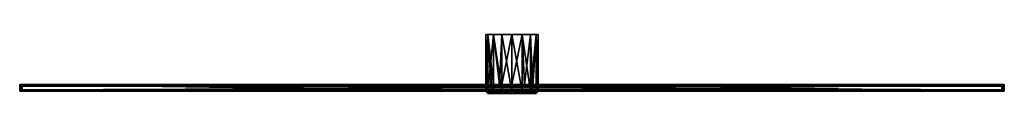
# Model space of a CAD drawing. Header units: millimetres. Extents: x 6 to 1205, y -72 to 0.
import ezdxf

# ---------------------------------------------------------------- set-up
doc = ezdxf.new("R2010")
doc.units = ezdxf.units.MM
doc.header["$LTSCALE"] = 25.4
doc.layers.get('0').update_dxf_attribs({"true_color": 0xff5454})

# ---------------------------------------------------------------- blocks, each defined once
blk = doc.blocks.new('Grupuj#2')
at = {"color": 0}
mesh = blk.add_polyface(dxfattribs=at)
corners = [(1194, 0, 1.4), (0, 4.7, 1.4), (0, 0, 1.4), (1194, 4.7, 1.4)]
mesh.append_faces([[corners[k] for k in face] for face in [(0, 1, 2), (1, 0, 3)]], dxfattribs={"vtx0": -1, "color": 0})
mesh = blk.add_polyface(dxfattribs=at)
corners = [(0, 4.7, 1.4), (1194, 4.7), (0, 4.7), (1194, 4.7, 1.4)]
mesh.append_faces([[corners[k] for k in face] for face in [(0, 1, 2), (1, 0, 3)]], dxfattribs={"vtx0": -1, "color": 0})
mesh = blk.add_polyface(dxfattribs=at)
corners = [(1194, 4.7), (0, 0), (0, 4.7), (1194, 0)]
mesh.append_faces([[corners[k] for k in face] for face in [(0, 1, 2), (1, 0, 3)]], dxfattribs={"vtx0": -1, "color": 0})
mesh = blk.add_polyface(dxfattribs=at)
corners = [(0, 4.7, 1.4), (0, 0), (0, 0, 1.4), (0, 4.7)]
mesh.append_faces([[corners[k] for k in face] for face in [(0, 1, 2), (1, 0, 3)]], dxfattribs={"vtx0": -1, "color": 0})
mesh = blk.add_polyface(dxfattribs=at)
corners = [(1194, 0, 1.4), (0, 0), (1194, 0), (0, 0, 1.4)]
mesh.append_faces([[corners[k] for k in face] for face in [(0, 1, 2), (1, 0, 3)]], dxfattribs={"vtx0": -1, "color": 0})
mesh = blk.add_polyface(dxfattribs=at)
corners = [(1194, 4.7), (1194, 0, 1.4), (1194, 0), (1194, 4.7, 1.4)]
mesh.append_faces([[corners[k] for k in face] for face in [(0, 1, 2), (1, 0, 3)]], dxfattribs={"vtx0": -1, "color": 0})
blk = doc.blocks.new('PIN-LED-L-8130.STL')
at = {"color": 0}
blk.add_blockref('Grupuj#2', (8.6, -67.4, 9.6), dxfattribs=at)
at = {"color": 250, "true_color": 0x262626}
mesh = blk.add_polyface(dxfattribs=at)
corners = [(573.6, 0, 32.3), (576, -69.5, 20.1), (573.6, -69.5, 32.3), (576, 0, 20.1)]
mesh.append_faces([[corners[k] for k in face] for face in [(0, 1, 2), (1, 0, 3)]], dxfattribs={"vtx0": -1, "color": 250})
mesh = blk.add_polyface(dxfattribs=at)
corners = [(576, 0, 44.6), (573.6, -69.5, 32.3), (576, -69.5, 44.6), (573.6, 0, 32.3)]
mesh.append_faces([[corners[k] for k in face] for face in [(0, 1, 2), (1, 0, 3)]], dxfattribs={"vtx0": -1, "color": 250})
mesh = blk.add_polyface(dxfattribs=at)
corners = [(593.4, 0, 2.8), (617.9, 0, 2.8), (605.6, 0, 0.3), (583, 0, 9.7), (628.2, 0, 9.7), (576, 0, 20.1), (635.2, 0, 20.1), (573.6, 0, 32.3), (637.6, 0, 32.3), (576, 0, 44.6), (635.2, 0, 44.6), (583, 0, 54.9), (628.2, 0, 54.9), (593.4, 0, 61.9), (617.9, 0, 61.9), (605.6, 0, 64.3)]
mesh.append_faces([[corners[k] for k in face] for face in [(0, 1, 2), (14, 13, 15)]], dxfattribs={"vtx0": -1, "color": 250})
mesh.append_faces([[corners[k] for k in face] for face in [(1, 3, 4), (4, 5, 6), (6, 7, 8), (8, 9, 10), (10, 11, 12), (12, 13, 14)]], dxfattribs={"vtx0": -1, "vtx1": -1, "color": 250})
mesh.append_faces([[corners[k] for k in face] for face in [(1, 0, 3), (4, 3, 5), (6, 5, 7), (8, 7, 9), (10, 9, 11), (12, 11, 13)]], dxfattribs={"vtx0": -1, "vtx2": -1, "color": 250})
mesh = blk.add_polyface(dxfattribs=at)
corners = [(576, 0, 20.1), (580.6, -69.1, 12.3), (576, -69.5, 20.1), (580.6, -61, 12.3)]
mesh.append_faces([[corners[k] for k in face] for face in [(0, 1, 2), (1, 0, 3)]], dxfattribs={"vtx0": -1, "color": 250})
mesh = blk.add_polyface(dxfattribs=at)
corners = [(583, 0, 9.7), (583, -61, 9.7), (576, 0, 20.1)]
mesh.append_faces([[corners[k] for k in face] for face in [(0, 1, 2)]], dxfattribs={"color": 250})
mesh = blk.add_polyface(dxfattribs=at)
corners = [(576, 0, 20.1), (583, -61, 9.7), (580.6, -61, 12.3)]
mesh.append_faces([[corners[k] for k in face] for face in [(0, 1, 2)]], dxfattribs={"color": 250})
mesh = blk.add_polyface(dxfattribs=at)
corners = [(583, 0, 54.9), (576, -69.5, 44.6), (583, -69.5, 54.9), (576, 0, 44.6)]
mesh.append_faces([[corners[k] for k in face] for face in [(0, 1, 2), (1, 0, 3)]], dxfattribs={"vtx0": -1, "color": 250})
mesh = blk.add_polyface(dxfattribs=at)
corners = [(593.4, 0, 2.8), (590.3, -61, 4.2), (583, 0, 9.7)]
mesh.append_faces([[corners[k] for k in face] for face in [(0, 1, 2)]], dxfattribs={"color": 250})
mesh = blk.add_polyface(dxfattribs=at)
corners = [(590.3, -61, 4.2), (583, -61, 9.7), (583, 0, 9.7)]
mesh.append_faces([[corners[k] for k in face] for face in [(0, 1, 2)]], dxfattribs={"color": 250})
mesh = blk.add_polyface(dxfattribs=at)
corners = [(593.4, -69.5, 61.9), (583, 0, 54.9), (583, -69.5, 54.9), (593.4, 0, 61.9)]
mesh.append_faces([[corners[k] for k in face] for face in [(0, 1, 2), (1, 0, 3)]], dxfattribs={"vtx0": -1, "color": 250})
mesh = blk.add_polyface(dxfattribs=at)
corners = [(605.6, -69.5, 64.3), (593.4, 0, 61.9), (593.4, -69.5, 61.9), (605.6, 0, 64.3)]
mesh.append_faces([[corners[k] for k in face] for face in [(0, 1, 2), (1, 0, 3)]], dxfattribs={"vtx0": -1, "color": 250})
mesh = blk.add_polyface(dxfattribs=at)
corners = [(617.9, -69.5, 61.9), (605.6, 0, 64.3), (605.6, -69.5, 64.3), (617.9, 0, 61.9)]
mesh.append_faces([[corners[k] for k in face] for face in [(0, 1, 2), (1, 0, 3)]], dxfattribs={"vtx0": -1, "color": 250})
mesh = blk.add_polyface(dxfattribs=at)
corners = [(628.2, 0, 9.7), (620.9, -61, 4.2), (617.9, 0, 2.8)]
mesh.append_faces([[corners[k] for k in face] for face in [(0, 1, 2)]], dxfattribs={"color": 250})
mesh = blk.add_polyface(dxfattribs=at)
corners = [(628.2, -69.5, 54.9), (617.9, 0, 61.9), (617.9, -69.5, 61.9), (628.2, 0, 54.9)]
mesh.append_faces([[corners[k] for k in face] for face in [(0, 1, 2), (1, 0, 3)]], dxfattribs={"vtx0": -1, "color": 250})
mesh = blk.add_polyface(dxfattribs=at)
corners = [(628.2, -61, 9.7), (620.9, -61, 4.2), (628.2, 0, 9.7)]
mesh.append_faces([[corners[k] for k in face] for face in [(0, 1, 2)]], dxfattribs={"color": 250})
mesh = blk.add_polyface(dxfattribs=at)
corners = [(635.2, 0, 44.6), (628.2, -69.5, 54.9), (635.2, -69.5, 44.6), (628.2, 0, 54.9)]
mesh.append_faces([[corners[k] for k in face] for face in [(0, 1, 2), (1, 0, 3)]], dxfattribs={"vtx0": -1, "color": 250})
mesh = blk.add_polyface(dxfattribs=at)
corners = [(635.2, 0, 20.1), (630.6, -61, 12.3), (628.2, 0, 9.7)]
mesh.append_faces([[corners[k] for k in face] for face in [(0, 1, 2)]], dxfattribs={"color": 250})
mesh = blk.add_polyface(dxfattribs=at)
corners = [(628.2, 0, 9.7), (630.6, -61, 12.3), (628.2, -61, 9.7)]
mesh.append_faces([[corners[k] for k in face] for face in [(0, 1, 2)]], dxfattribs={"color": 250})
mesh = blk.add_polyface(dxfattribs=at)
corners = [(630.6, -69.1, 12.3), (635.2, 0, 20.1), (635.2, -69.5, 20.1), (630.6, -61, 12.3)]
mesh.append_faces([[corners[k] for k in face] for face in [(0, 1, 2), (1, 0, 3)]], dxfattribs={"vtx0": -1, "color": 250})
mesh = blk.add_polyface(dxfattribs=at)
corners = [(637.6, 0, 32.3), (635.2, -69.5, 44.6), (637.6, -69.5, 32.3), (635.2, 0, 44.6)]
mesh.append_faces([[corners[k] for k in face] for face in [(0, 1, 2), (1, 0, 3)]], dxfattribs={"vtx0": -1, "color": 250})
mesh = blk.add_polyface(dxfattribs=at)
corners = [(635.2, 0, 20.1), (637.6, -69.5, 32.3), (635.2, -69.5, 20.1), (637.6, 0, 32.3)]
mesh.append_faces([[corners[k] for k in face] for face in [(0, 1, 2), (1, 0, 3)]], dxfattribs={"vtx0": -1, "color": 250})
mesh = blk.add_polyface(dxfattribs=at)
corners = [(593.4, -61, 2.8), (590.3, -61, 4.2), (593.4, 0, 2.8)]
mesh.append_faces([[corners[k] for k in face] for face in [(0, 1, 2)]], dxfattribs={"color": 250})
mesh = blk.add_polyface(dxfattribs=at)
corners = [(605.6, 0, 0.3), (593.4, -61, 2.8), (593.4, 0, 2.8), (605.6, -61, 0.3)]
mesh.append_faces([[corners[k] for k in face] for face in [(0, 1, 2), (1, 0, 3)]], dxfattribs={"vtx0": -1, "color": 250})
mesh = blk.add_polyface(dxfattribs=at)
corners = [(617.9, 0, 2.8), (605.6, -61, 0.3), (605.6, 0, 0.3), (617.9, -61, 2.8)]
mesh.append_faces([[corners[k] for k in face] for face in [(0, 1, 2), (1, 0, 3)]], dxfattribs={"vtx0": -1, "color": 250})
mesh = blk.add_polyface(dxfattribs=at)
corners = [(620.9, -61, 4.2), (617.9, -61, 2.8), (617.9, 0, 2.8)]
mesh.append_faces([[corners[k] for k in face] for face in [(0, 1, 2)]], dxfattribs={"color": 250})
mesh = blk.add_polyface(dxfattribs=at)
corners = [(7.5, -61, 4.2), (6, -69.1, 4.2), (6, -61, 4.2), (7.5, -69.1, 4.2)]
mesh.append_faces([[corners[k] for k in face] for face in [(0, 1, 2), (1, 0, 3)]], dxfattribs={"vtx0": -1, "color": 250})
mesh = blk.add_polyface(dxfattribs=at)
corners = [(6, -61, 12.3), (7.5, -61, 4.2), (6, -61, 4.2), (7.5, -61, 12.3)]
mesh.append_faces([[corners[k] for k in face] for face in [(0, 1, 2), (1, 0, 3)]], dxfattribs={"vtx0": -1, "color": 250})
mesh = blk.add_polyface(dxfattribs=at)
corners = [(6, -61, 12.3), (6, -69.1, 4.2), (6, -69.1, 12.3), (6, -61, 4.2)]
mesh.append_faces([[corners[k] for k in face] for face in [(0, 1, 2), (1, 0, 3)]], dxfattribs={"vtx0": -1, "color": 250})
mesh = blk.add_polyface(dxfattribs=at)
corners = [(7.5, -69.1, 12.3), (6, -61, 12.3), (6, -69.1, 12.3), (7.5, -61, 12.3)]
mesh.append_faces([[corners[k] for k in face] for face in [(0, 1, 2), (1, 0, 3)]], dxfattribs={"vtx0": -1, "color": 250})
mesh = blk.add_polyface(dxfattribs=at)
corners = [(7.5, -69.1, 12.3), (6, -69.1, 4.2), (7.5, -69.1, 4.2), (6, -69.1, 12.3)]
mesh.append_faces([[corners[k] for k in face] for face in [(0, 1, 2), (1, 0, 3)]], dxfattribs={"vtx0": -1, "color": 250})
mesh = blk.add_polyface(dxfattribs=at)
corners = [(7.5, -69.1, 4.2), (7.5, -67.3, 4.3), (7.5, -69.1, 12.3), (7.5, -61, 4.2), (7.5, -62.7, 4.3), (7.5, -62.7, 5.6), (7.5, -67.3, 5.6), (7.5, -61, 12.3)]
mesh.append_faces([[corners[k] for k in face] for face in [(0, 1, 2), (1, 3, 4), (4, 3, 5), (2, 6, 7), (6, 2, 1), (7, 5, 3)]], dxfattribs={"vtx0": -1, "vtx1": -1, "color": 250})
mesh.append_faces([[corners[k] for k in face] for face in [(1, 0, 3), (7, 6, 5)]], dxfattribs={"vtx0": -1, "vtx2": -1, "color": 250})
mesh = blk.add_polyface(dxfattribs=at)
corners = [(7.5, -62.7, 5.6), (7.6, -62.7, 4.3), (7.5, -62.7, 4.3), (7.6, -62.7, 5.6)]
mesh.append_faces([[corners[k] for k in face] for face in [(0, 1, 2), (1, 0, 3)]], dxfattribs={"vtx0": -1, "color": 250})
mesh = blk.add_polyface(dxfattribs=at)
corners = [(7.6, -62.8, 4.3), (7.5, -67.3, 4.3), (7.5, -62.7, 4.3), (7.6, -67.3, 4.3), (9, -62.8, 4.3), (9, -67.3, 4.3)]
mesh.append_faces([[corners[k] for k in face] for face in [(0, 1, 2), (3, 4, 5)]], dxfattribs={"vtx0": -1, "color": 250})
mesh.append_faces([[corners[k] for k in face] for face in [(1, 0, 3)]], dxfattribs={"vtx0": -1, "vtx1": -1, "color": 250})
mesh.append_faces([[corners[k] for k in face] for face in [(3, 0, 4)]], dxfattribs={"vtx0": -1, "vtx2": -1, "color": 250})
mesh = blk.add_polyface(dxfattribs=at)
corners = [(7.6, -67.3, 5.6), (7.5, -62.7, 5.6), (7.5, -67.3, 5.6)]
mesh.append_faces([[corners[k] for k in face] for face in [(0, 1, 2)]], dxfattribs={"color": 250})
mesh = blk.add_polyface(dxfattribs=at)
corners = [(7.6, -62.8, 5.6), (7.5, -62.7, 5.6), (7.6, -67.3, 5.6)]
mesh.append_faces([[corners[k] for k in face] for face in [(0, 1, 2)]], dxfattribs={"color": 250})
mesh = blk.add_polyface(dxfattribs=at)
corners = [(7.6, -67.3, 5.6), (7.5, -67.3, 4.3), (7.6, -67.3, 4.3), (7.5, -67.3, 5.6)]
mesh.append_faces([[corners[k] for k in face] for face in [(0, 1, 2), (1, 0, 3)]], dxfattribs={"vtx0": -1, "color": 250})
mesh = blk.add_polyface(dxfattribs=at)
corners = [(7.6, -69.1, 4.2), (7.6, -68, 5.6), (7.6, -67.3, 4.2), (7.6, -68, 11.5), (7.6, -67.3, 4.3), (7.6, -67.3, 5.6), (7.6, -62.1, 5.6), (7.6, -62.7, 4.3), (7.6, -62.7, 5.6), (7.6, -69.1, 12.3), (7.6, -61, 12.3), (7.6, -62.1, 11.5), (7.6, -62.8, 4.2), (7.6, -62.8, 4.3), (7.6, -61, 4.2)]
mesh.append_faces([[corners[k] for k in face] for face in [(4, 1, 5), (6, 7, 8), (7, 12, 13)]], dxfattribs={"vtx0": -1, "color": 250})
mesh.append_faces([[corners[k] for k in face] for face in [(0, 1, 2), (1, 0, 3), (2, 1, 4), (9, 3, 0), (3, 10, 11), (11, 10, 6), (12, 7, 14), (14, 6, 10)]], dxfattribs={"vtx0": -1, "vtx1": -1, "color": 250})
mesh.append_faces([[corners[k] for k in face] for face in [(14, 7, 6)]], dxfattribs={"vtx0": -1, "vtx1": -1, "vtx2": -1, "color": 250})
mesh.append_faces([[corners[k] for k in face] for face in [(3, 9, 10)]], dxfattribs={"vtx0": -1, "vtx2": -1, "color": 250})
mesh = blk.add_polyface(dxfattribs=at)
corners = [(7.6, -61, 12.3), (590.3, -61, 4.2), (7.6, -61, 4.2), (583, -61, 9.7), (580.6, -61, 12.3)]
mesh.append_faces([[corners[k] for k in face] for face in [(0, 1, 2), (3, 0, 4)]], dxfattribs={"vtx0": -1, "color": 250})
mesh.append_faces([[corners[k] for k in face] for face in [(1, 0, 3)]], dxfattribs={"vtx0": -1, "vtx1": -1, "color": 250})
mesh = blk.add_polyface(dxfattribs=at)
corners = [(580.6, -69.1, 12.3), (7.6, -61, 12.3), (7.6, -69.1, 12.3), (580.6, -61, 12.3)]
mesh.append_faces([[corners[k] for k in face] for face in [(0, 1, 2), (1, 0, 3)]], dxfattribs={"vtx0": -1, "color": 250})
mesh = blk.add_polyface(dxfattribs=at)
corners = [(590.3, -61, 4.2), (7.6, -62.8, 4.2), (7.6, -61, 4.2), (1203.6, -62.8, 4.2), (620.9, -61, 4.2), (1203.6, -61, 4.2)]
mesh.append_faces([[corners[k] for k in face] for face in [(0, 1, 2), (3, 4, 5)]], dxfattribs={"vtx0": -1, "color": 250})
mesh.append_faces([[corners[k] for k in face] for face in [(1, 0, 3)]], dxfattribs={"vtx0": -1, "vtx1": -1, "color": 250})
mesh.append_faces([[corners[k] for k in face] for face in [(3, 0, 4)]], dxfattribs={"vtx0": -1, "vtx2": -1, "color": 250})
mesh = blk.add_polyface(dxfattribs=at)
corners = [(1203.6, -62.1, 5.6), (7.6, -62.1, 5.6), (1203.6, -62.8, 5.6)]
mesh.append_faces([[corners[k] for k in face] for face in [(0, 1, 2)]], dxfattribs={"color": 250})
mesh = blk.add_polyface(dxfattribs=at)
corners = [(1203.6, -62.8, 5.6), (7.6, -62.1, 5.6), (7.6, -62.8, 5.6)]
mesh.append_faces([[corners[k] for k in face] for face in [(0, 1, 2)]], dxfattribs={"color": 250})
mesh = blk.add_polyface(dxfattribs=at)
corners = [(1203.6, -62.1, 11.5), (7.6, -62.1, 5.6), (1203.6, -62.1, 5.6), (7.6, -62.1, 11.5)]
mesh.append_faces([[corners[k] for k in face] for face in [(0, 1, 2), (1, 0, 3)]], dxfattribs={"vtx0": -1, "color": 250})
mesh = blk.add_polyface(dxfattribs=at)
corners = [(1203.6, -62.1, 11.5), (7.6, -68, 11.5), (7.6, -62.1, 11.5), (1203.6, -68, 11.5)]
mesh.append_faces([[corners[k] for k in face] for face in [(0, 1, 2), (1, 0, 3)]], dxfattribs={"vtx0": -1, "color": 250})
mesh = blk.add_polyface(dxfattribs=at)
corners = [(1202.2, -62.8, 5.6), (9, -62.8, 4.3), (1202.2, -62.8, 4.3), (9, -62.8, 5.6), (7.6, -62.8, 5.6), (1203.6, -62.8, 4.3), (7.6, -62.8, 4.2), (1203.6, -62.8, 4.2), (7.6, -62.8, 4.3)]
mesh.append_faces([[corners[k] for k in face] for face in [(3, 0, 4), (5, 6, 7)]], dxfattribs={"vtx0": -1, "color": 250})
mesh.append_faces([[corners[k] for k in face] for face in [(0, 1, 2), (1, 0, 3), (6, 5, 8), (8, 2, 1)]], dxfattribs={"vtx0": -1, "vtx1": -1, "color": 250})
mesh.append_faces([[corners[k] for k in face] for face in [(8, 5, 2)]], dxfattribs={"vtx0": -1, "vtx2": -1, "color": 250})
mesh = blk.add_polyface(dxfattribs=at)
corners = [(9, -62.8, 5.6), (7.6, -62.8, 5.6), (7.6, -67.3, 5.6)]
mesh.append_faces([[corners[k] for k in face] for face in [(0, 1, 2)]], dxfattribs={"color": 250})
mesh = blk.add_polyface(dxfattribs=at)
corners = [(9, -62.8, 5.6), (7.6, -67.3, 5.6), (9, -67.3, 5.6)]
mesh.append_faces([[corners[k] for k in face] for face in [(0, 1, 2)]], dxfattribs={"color": 250})
mesh = blk.add_polyface(dxfattribs=at)
corners = [(9, -67.3, 5.6), (1202.2, -67.3, 4.3), (9, -67.3, 4.3), (1202.2, -67.3, 5.6), (1203.6, -67.3, 5.6), (7.6, -67.3, 4.3), (1203.6, -67.3, 4.2), (7.6, -67.3, 4.2), (1203.6, -67.3, 4.3)]
mesh.append_faces([[corners[k] for k in face] for face in [(3, 0, 4), (5, 6, 7)]], dxfattribs={"vtx0": -1, "color": 250})
mesh.append_faces([[corners[k] for k in face] for face in [(0, 1, 2), (1, 0, 3), (6, 5, 8), (8, 2, 1)]], dxfattribs={"vtx0": -1, "vtx1": -1, "color": 250})
mesh.append_faces([[corners[k] for k in face] for face in [(8, 5, 2)]], dxfattribs={"vtx0": -1, "vtx2": -1, "color": 250})
mesh = blk.add_polyface(dxfattribs=at)
corners = [(1203.6, -67.3, 5.6), (7.6, -67.3, 5.6), (1203.6, -68, 5.6)]
mesh.append_faces([[corners[k] for k in face] for face in [(0, 1, 2)]], dxfattribs={"color": 250})
mesh = blk.add_polyface(dxfattribs=at)
corners = [(1203.6, -68, 5.6), (7.6, -67.3, 5.6), (7.6, -68, 5.6)]
mesh.append_faces([[corners[k] for k in face] for face in [(0, 1, 2)]], dxfattribs={"color": 250})
mesh = blk.add_polyface(dxfattribs=at)
corners = [(1203.6, -67.3, 4.2), (7.6, -69.1, 4.2), (7.6, -67.3, 4.2), (590.3, -69.1, 4.2), (620.9, -69.1, 4.2), (1203.6, -69.1, 4.2)]
mesh.append_faces([[corners[k] for k in face] for face in [(0, 1, 2), (4, 0, 5)]], dxfattribs={"vtx0": -1, "color": 250})
mesh.append_faces([[corners[k] for k in face] for face in [(1, 0, 3), (3, 0, 4)]], dxfattribs={"vtx0": -1, "vtx1": -1, "color": 250})
mesh = blk.add_polyface(dxfattribs=at)
corners = [(7.6, -68, 11.5), (1203.6, -68, 5.6), (7.6, -68, 5.6), (1203.6, -68, 11.5)]
mesh.append_faces([[corners[k] for k in face] for face in [(0, 1, 2), (1, 0, 3)]], dxfattribs={"vtx0": -1, "color": 250})
mesh = blk.add_polyface(dxfattribs=at)
corners = [(583, -69.1, 9.7), (7.6, -69.1, 4.2), (590.3, -69.1, 4.2), (7.6, -69.1, 12.3), (580.6, -69.1, 12.3)]
mesh.append_faces([[corners[k] for k in face] for face in [(0, 1, 2), (3, 0, 4)]], dxfattribs={"vtx0": -1, "color": 250})
mesh.append_faces([[corners[k] for k in face] for face in [(1, 0, 3)]], dxfattribs={"vtx0": -1, "vtx1": -1, "color": 250})
at = {"color": 7, "true_color": 0xffffff}
mesh = blk.add_polyface(dxfattribs=at)
corners = [(1202.6, -68, 6.3), (8.6, -62.1, 6.3), (8.6, -68, 6.3), (1202.6, -62.1, 6.3)]
mesh.append_faces([[corners[k] for k in face] for face in [(0, 1, 2), (1, 0, 3)]], dxfattribs={"vtx0": -1, "color": 7})
mesh = blk.add_polyface(dxfattribs=at)
corners = [(8.6, -62.1, 6.3), (1202.6, -62.1, 5.7), (8.6, -62.1, 5.7), (1202.6, -62.1, 6.3)]
mesh.append_faces([[corners[k] for k in face] for face in [(0, 1, 2), (1, 0, 3)]], dxfattribs={"vtx0": -1, "color": 7})
mesh = blk.add_polyface(dxfattribs=at)
corners = [(1202.6, -62.1, 5.7), (8.6, -68, 5.7), (8.6, -62.1, 5.7), (1202.6, -68, 5.7)]
mesh.append_faces([[corners[k] for k in face] for face in [(0, 1, 2), (1, 0, 3)]], dxfattribs={"vtx0": -1, "color": 7})
mesh = blk.add_polyface(dxfattribs=at)
corners = [(8.6, -62.1, 6.3), (8.6, -68, 5.7), (8.6, -68, 6.3), (8.6, -62.1, 5.7)]
mesh.append_faces([[corners[k] for k in face] for face in [(0, 1, 2), (1, 0, 3)]], dxfattribs={"vtx0": -1, "color": 7})
mesh = blk.add_polyface(dxfattribs=at)
corners = [(1202.6, -68, 6.3), (8.6, -68, 5.7), (1202.6, -68, 5.7), (8.6, -68, 6.3)]
mesh.append_faces([[corners[k] for k in face] for face in [(0, 1, 2), (1, 0, 3)]], dxfattribs={"vtx0": -1, "color": 7})
at = {"color": 250, "true_color": 0x262626}
mesh = blk.add_polyface(dxfattribs=at)
corners = [(9, -62.8, 4.3), (9, -67.3, 5.6), (9, -67.3, 4.3), (9, -62.8, 5.6)]
mesh.append_faces([[corners[k] for k in face] for face in [(0, 1, 2), (1, 0, 3)]], dxfattribs={"vtx0": -1, "color": 250})
mesh = blk.add_polyface(dxfattribs=at)
corners = [(576, -69.5, 44.6), (576.1, -72, 32.3), (578.4, -72, 43.6), (573.6, -69.5, 32.3)]
mesh.append_faces([[corners[k] for k in face] for face in [(0, 1, 2), (1, 0, 3)]], dxfattribs={"vtx0": -1, "color": 250})
mesh = blk.add_polyface(dxfattribs=at)
corners = [(573.6, -69.5, 32.3), (578.4, -72, 21), (576.1, -72, 32.3), (576, -69.5, 20.1)]
mesh.append_faces([[corners[k] for k in face] for face in [(0, 1, 2), (1, 0, 3)]], dxfattribs={"vtx0": -1, "color": 250})
mesh = blk.add_polyface(dxfattribs=at)
corners = [(576, -69.5, 20.1), (580.6, -69.1, 12.3), (583, -69.5, 9.7)]
mesh.append_faces([[corners[k] for k in face] for face in [(0, 1, 2)]], dxfattribs={"color": 250})
mesh = blk.add_polyface(dxfattribs=at)
corners = [(584.7, -72, 53.2), (576, -69.5, 44.6), (578.4, -72, 43.6), (583, -69.5, 54.9)]
mesh.append_faces([[corners[k] for k in face] for face in [(0, 1, 2), (1, 0, 3)]], dxfattribs={"vtx0": -1, "color": 250})
mesh = blk.add_polyface(dxfattribs=at)
corners = [(584.7, -72, 11.5), (576, -69.5, 20.1), (583, -69.5, 9.7), (578.4, -72, 21)]
mesh.append_faces([[corners[k] for k in face] for face in [(0, 1, 2), (1, 0, 3)]], dxfattribs={"vtx0": -1, "color": 250})
mesh = blk.add_polyface(dxfattribs=at)
corners = [(583, -69.1, 9.7), (583, -69.5, 9.7), (580.6, -69.1, 12.3)]
mesh.append_faces([[corners[k] for k in face] for face in [(0, 1, 2)]], dxfattribs={"color": 250})
mesh = blk.add_polyface(dxfattribs=at)
corners = [(583, -69.5, 9.7), (590.3, -69.1, 4.2), (593.4, -69.5, 2.8)]
mesh.append_faces([[corners[k] for k in face] for face in [(0, 1, 2)]], dxfattribs={"color": 250})
mesh = blk.add_polyface(dxfattribs=at)
corners = [(590.3, -69.1, 4.2), (583, -69.5, 9.7), (583, -69.1, 9.7)]
mesh.append_faces([[corners[k] for k in face] for face in [(0, 1, 2)]], dxfattribs={"color": 250})
mesh = blk.add_polyface(dxfattribs=at)
corners = [(594.3, -72, 59.6), (583, -69.5, 54.9), (584.7, -72, 53.2), (593.4, -69.5, 61.9)]
mesh.append_faces([[corners[k] for k in face] for face in [(0, 1, 2), (1, 0, 3)]], dxfattribs={"vtx0": -1, "color": 250})
mesh = blk.add_polyface(dxfattribs=at)
corners = [(594.3, -72, 5.1), (583, -69.5, 9.7), (593.4, -69.5, 2.8), (584.7, -72, 11.5)]
mesh.append_faces([[corners[k] for k in face] for face in [(0, 1, 2), (1, 0, 3)]], dxfattribs={"vtx0": -1, "color": 250})
mesh = blk.add_polyface(dxfattribs=at)
corners = [(617.9, -61, 2.8), (593.4, -61, 2.8), (605.6, -61, 0.3), (620.9, -61, 4.2), (590.3, -61, 4.2)]
mesh.append_faces([[corners[k] for k in face] for face in [(0, 1, 2), (1, 3, 4)]], dxfattribs={"vtx0": -1, "color": 250})
mesh.append_faces([[corners[k] for k in face] for face in [(1, 0, 3)]], dxfattribs={"vtx0": -1, "vtx2": -1, "color": 250})
mesh = blk.add_polyface(dxfattribs=at)
corners = [(593.4, -69.5, 2.8), (590.3, -69.1, 4.2), (593.4, -69.1, 2.8)]
mesh.append_faces([[corners[k] for k in face] for face in [(0, 1, 2)]], dxfattribs={"color": 250})
mesh = blk.add_polyface(dxfattribs=at)
corners = [(593.4, -69.1, 2.8), (617.9, -69.1, 2.8), (605.6, -69.1, 0.3), (590.3, -69.1, 4.2), (620.9, -69.1, 4.2)]
mesh.append_faces([[corners[k] for k in face] for face in [(0, 1, 2), (1, 3, 4)]], dxfattribs={"vtx0": -1, "color": 250})
mesh.append_faces([[corners[k] for k in face] for face in [(1, 0, 3)]], dxfattribs={"vtx0": -1, "vtx2": -1, "color": 250})
mesh = blk.add_polyface(dxfattribs=at)
corners = [(605.6, -69.1, 0.3), (593.4, -69.5, 2.8), (593.4, -69.1, 2.8), (605.6, -69.5, 0.3)]
mesh.append_faces([[corners[k] for k in face] for face in [(0, 1, 2), (1, 0, 3)]], dxfattribs={"vtx0": -1, "color": 250})
mesh = blk.add_polyface(dxfattribs=at)
corners = [(605.6, -72, 61.8), (593.4, -69.5, 61.9), (594.3, -72, 59.6), (605.6, -69.5, 64.3)]
mesh.append_faces([[corners[k] for k in face] for face in [(0, 1, 2), (1, 0, 3)]], dxfattribs={"vtx0": -1, "color": 250})
mesh = blk.add_polyface(dxfattribs=at)
corners = [(605.6, -72, 2.8), (593.4, -69.5, 2.8), (605.6, -69.5, 0.3), (594.3, -72, 5.1)]
mesh.append_faces([[corners[k] for k in face] for face in [(0, 1, 2), (1, 0, 3)]], dxfattribs={"vtx0": -1, "color": 250})
mesh = blk.add_polyface(dxfattribs=at)
corners = [(617.9, -69.1, 2.8), (605.6, -69.5, 0.3), (605.6, -69.1, 0.3), (617.9, -69.5, 2.8)]
mesh.append_faces([[corners[k] for k in face] for face in [(0, 1, 2), (1, 0, 3)]], dxfattribs={"vtx0": -1, "color": 250})
mesh = blk.add_polyface(dxfattribs=at)
corners = [(617.9, -69.5, 61.9), (605.6, -72, 61.8), (616.9, -72, 59.6), (605.6, -69.5, 64.3)]
mesh.append_faces([[corners[k] for k in face] for face in [(0, 1, 2), (1, 0, 3)]], dxfattribs={"vtx0": -1, "color": 250})
mesh = blk.add_polyface(dxfattribs=at)
corners = [(617.9, -69.5, 2.8), (605.6, -72, 2.8), (605.6, -69.5, 0.3), (616.9, -72, 5.1)]
mesh.append_faces([[corners[k] for k in face] for face in [(0, 1, 2), (1, 0, 3)]], dxfattribs={"vtx0": -1, "color": 250})
mesh = blk.add_polyface(dxfattribs=at)
corners = [(628.2, -69.5, 54.9), (616.9, -72, 59.6), (626.5, -72, 53.2), (617.9, -69.5, 61.9)]
mesh.append_faces([[corners[k] for k in face] for face in [(0, 1, 2), (1, 0, 3)]], dxfattribs={"vtx0": -1, "color": 250})
mesh = blk.add_polyface(dxfattribs=at)
corners = [(628.2, -69.5, 9.7), (616.9, -72, 5.1), (617.9, -69.5, 2.8), (626.5, -72, 11.5)]
mesh.append_faces([[corners[k] for k in face] for face in [(0, 1, 2), (1, 0, 3)]], dxfattribs={"vtx0": -1, "color": 250})
mesh = blk.add_polyface(dxfattribs=at)
corners = [(628.2, -69.5, 9.7), (617.9, -69.5, 2.8), (620.9, -69.1, 4.2)]
mesh.append_faces([[corners[k] for k in face] for face in [(0, 1, 2)]], dxfattribs={"color": 250})
mesh = blk.add_polyface(dxfattribs=at)
corners = [(620.9, -69.1, 4.2), (617.9, -69.5, 2.8), (617.9, -69.1, 2.8)]
mesh.append_faces([[corners[k] for k in face] for face in [(0, 1, 2)]], dxfattribs={"color": 250})
mesh = blk.add_polyface(dxfattribs=at)
corners = [(628.2, -61, 9.7), (1203.6, -61, 4.2), (620.9, -61, 4.2), (1203.6, -61, 12.3), (630.6, -61, 12.3)]
mesh.append_faces([[corners[k] for k in face] for face in [(0, 1, 2), (3, 0, 4)]], dxfattribs={"vtx0": -1, "color": 250})
mesh.append_faces([[corners[k] for k in face] for face in [(1, 0, 3)]], dxfattribs={"vtx0": -1, "vtx1": -1, "color": 250})
mesh = blk.add_polyface(dxfattribs=at)
corners = [(628.2, -69.5, 9.7), (620.9, -69.1, 4.2), (628.2, -69.1, 9.7)]
mesh.append_faces([[corners[k] for k in face] for face in [(0, 1, 2)]], dxfattribs={"color": 250})
mesh = blk.add_polyface(dxfattribs=at)
corners = [(1203.6, -69.1, 12.3), (620.9, -69.1, 4.2), (1203.6, -69.1, 4.2), (628.2, -69.1, 9.7), (630.6, -69.1, 12.3)]
mesh.append_faces([[corners[k] for k in face] for face in [(0, 1, 2), (3, 0, 4)]], dxfattribs={"vtx0": -1, "color": 250})
mesh.append_faces([[corners[k] for k in face] for face in [(1, 0, 3)]], dxfattribs={"vtx0": -1, "vtx1": -1, "color": 250})
mesh = blk.add_polyface(dxfattribs=at)
corners = [(635.2, -69.5, 44.6), (626.5, -72, 53.2), (632.9, -72, 43.6), (628.2, -69.5, 54.9)]
mesh.append_faces([[corners[k] for k in face] for face in [(0, 1, 2), (1, 0, 3)]], dxfattribs={"vtx0": -1, "color": 250})
mesh = blk.add_polyface(dxfattribs=at)
corners = [(635.2, -69.5, 20.1), (626.5, -72, 11.5), (628.2, -69.5, 9.7), (632.9, -72, 21)]
mesh.append_faces([[corners[k] for k in face] for face in [(0, 1, 2), (1, 0, 3)]], dxfattribs={"vtx0": -1, "color": 250})
mesh = blk.add_polyface(dxfattribs=at)
corners = [(630.6, -69.1, 12.3), (628.2, -69.5, 9.7), (628.2, -69.1, 9.7)]
mesh.append_faces([[corners[k] for k in face] for face in [(0, 1, 2)]], dxfattribs={"color": 250})
mesh = blk.add_polyface(dxfattribs=at)
corners = [(635.2, -69.5, 20.1), (628.2, -69.5, 9.7), (630.6, -69.1, 12.3)]
mesh.append_faces([[corners[k] for k in face] for face in [(0, 1, 2)]], dxfattribs={"color": 250})
mesh = blk.add_polyface(dxfattribs=at)
corners = [(1203.6, -69.1, 12.3), (630.6, -61, 12.3), (630.6, -69.1, 12.3), (1203.6, -61, 12.3)]
mesh.append_faces([[corners[k] for k in face] for face in [(0, 1, 2), (1, 0, 3)]], dxfattribs={"vtx0": -1, "color": 250})
mesh = blk.add_polyface(dxfattribs=at)
corners = [(637.6, -69.5, 32.3), (632.9, -72, 43.6), (635.1, -72, 32.3), (635.2, -69.5, 44.6)]
mesh.append_faces([[corners[k] for k in face] for face in [(0, 1, 2), (1, 0, 3)]], dxfattribs={"vtx0": -1, "color": 250})
mesh = blk.add_polyface(dxfattribs=at)
corners = [(635.2, -69.5, 20.1), (635.1, -72, 32.3), (632.9, -72, 21), (637.6, -69.5, 32.3)]
mesh.append_faces([[corners[k] for k in face] for face in [(0, 1, 2), (1, 0, 3)]], dxfattribs={"vtx0": -1, "color": 250})
mesh = blk.add_polyface(dxfattribs=at)
corners = [(1203.6, -62.8, 4.3), (1202.2, -67.3, 4.3), (1202.2, -62.8, 4.3), (1203.6, -67.3, 4.3), (1203.7, -62.7, 4.3), (1203.7, -67.3, 4.3)]
mesh.append_faces([[corners[k] for k in face] for face in [(0, 1, 2), (3, 4, 5)]], dxfattribs={"vtx0": -1, "color": 250})
mesh.append_faces([[corners[k] for k in face] for face in [(1, 0, 3)]], dxfattribs={"vtx0": -1, "vtx1": -1, "color": 250})
mesh.append_faces([[corners[k] for k in face] for face in [(3, 0, 4)]], dxfattribs={"vtx0": -1, "vtx2": -1, "color": 250})
mesh = blk.add_polyface(dxfattribs=at)
corners = [(1202.2, -62.8, 5.6), (1202.2, -67.3, 4.3), (1202.2, -67.3, 5.6), (1202.2, -62.8, 4.3)]
mesh.append_faces([[corners[k] for k in face] for face in [(0, 1, 2), (1, 0, 3)]], dxfattribs={"vtx0": -1, "color": 250})
mesh = blk.add_polyface(dxfattribs=at)
corners = [(1203.6, -62.8, 5.6), (1202.2, -67.3, 5.6), (1203.6, -67.3, 5.6)]
mesh.append_faces([[corners[k] for k in face] for face in [(0, 1, 2)]], dxfattribs={"color": 250})
mesh = blk.add_polyface(dxfattribs=at)
corners = [(1203.6, -62.8, 5.6), (1202.2, -62.8, 5.6), (1202.2, -67.3, 5.6)]
mesh.append_faces([[corners[k] for k in face] for face in [(0, 1, 2)]], dxfattribs={"color": 250})
at = {"color": 7, "true_color": 0xffffff}
mesh = blk.add_polyface(dxfattribs=at)
corners = [(1202.6, -62.1, 5.7), (1202.6, -68, 6.3), (1202.6, -68, 5.7), (1202.6, -62.1, 6.3)]
mesh.append_faces([[corners[k] for k in face] for face in [(0, 1, 2), (1, 0, 3)]], dxfattribs={"vtx0": -1, "color": 7})
at = {"color": 250, "true_color": 0x262626}
mesh = blk.add_polyface(dxfattribs=at)
corners = [(1203.6, -69.1, 4.2), (1203.6, -68, 5.6), (1203.6, -69.1, 12.3), (1203.6, -67.3, 4.2), (1203.6, -67.3, 4.3), (1203.6, -67.3, 5.6), (1203.6, -61, 4.2), (1203.6, -62.8, 4.3), (1203.6, -62.8, 4.2), (1203.6, -62.7, 4.3), (1203.6, -62.7, 5.6), (1203.6, -62.1, 5.6), (1203.6, -62.1, 11.5), (1203.6, -68, 11.5), (1203.6, -61, 12.3)]
mesh.append_faces([[corners[k] for k in face] for face in [(6, 7, 8)]], dxfattribs={"vtx0": -1, "color": 250})
mesh.append_faces([[corners[k] for k in face] for face in [(0, 1, 2), (7, 6, 9), (9, 6, 10), (10, 6, 11), (11, 6, 12), (2, 13, 14), (13, 2, 1), (14, 12, 6)]], dxfattribs={"vtx0": -1, "vtx1": -1, "color": 250})
mesh.append_faces([[corners[k] for k in face] for face in [(1, 0, 3), (1, 3, 4), (14, 13, 12)]], dxfattribs={"vtx0": -1, "vtx2": -1, "color": 250})
mesh.append_faces([[corners[k] for k in face] for face in [(5, 1, 4)]], dxfattribs={"vtx1": -1, "color": 250})
mesh = blk.add_polyface(dxfattribs=at)
corners = [(1203.6, -62.7, 5.6), (1203.7, -62.7, 4.3), (1203.6, -62.7, 4.3), (1203.7, -62.7, 5.6)]
mesh.append_faces([[corners[k] for k in face] for face in [(0, 1, 2), (1, 0, 3)]], dxfattribs={"vtx0": -1, "color": 250})
mesh = blk.add_polyface(dxfattribs=at)
corners = [(1203.7, -62.7, 5.6), (1203.6, -62.8, 5.6), (1203.7, -67.3, 5.6)]
mesh.append_faces([[corners[k] for k in face] for face in [(0, 1, 2)]], dxfattribs={"color": 250})
mesh = blk.add_polyface(dxfattribs=at)
corners = [(1203.7, -67.3, 5.6), (1203.6, -62.8, 5.6), (1203.6, -67.3, 5.6)]
mesh.append_faces([[corners[k] for k in face] for face in [(0, 1, 2)]], dxfattribs={"color": 250})
mesh = blk.add_polyface(dxfattribs=at)
corners = [(1203.7, -67.3, 5.6), (1203.6, -67.3, 4.3), (1203.7, -67.3, 4.3), (1203.6, -67.3, 5.6)]
mesh.append_faces([[corners[k] for k in face] for face in [(0, 1, 2), (1, 0, 3)]], dxfattribs={"vtx0": -1, "color": 250})
mesh = blk.add_polyface(dxfattribs=at)
corners = [(1205.2, -61, 4.2), (1203.7, -69.1, 4.2), (1203.7, -61, 4.2), (1205.2, -69.1, 4.2)]
mesh.append_faces([[corners[k] for k in face] for face in [(0, 1, 2), (1, 0, 3)]], dxfattribs={"vtx0": -1, "color": 250})
mesh = blk.add_polyface(dxfattribs=at)
corners = [(1203.7, -61, 12.3), (1205.2, -61, 4.2), (1203.7, -61, 4.2), (1205.2, -61, 12.3)]
mesh.append_faces([[corners[k] for k in face] for face in [(0, 1, 2), (1, 0, 3)]], dxfattribs={"vtx0": -1, "color": 250})
mesh = blk.add_polyface(dxfattribs=at)
corners = [(1205.2, -69.1, 12.3), (1203.7, -61, 12.3), (1203.7, -69.1, 12.3), (1205.2, -61, 12.3)]
mesh.append_faces([[corners[k] for k in face] for face in [(0, 1, 2), (1, 0, 3)]], dxfattribs={"vtx0": -1, "color": 250})
mesh = blk.add_polyface(dxfattribs=at)
corners = [(1203.7, -61, 12.3), (1203.7, -69.1, 4.2), (1203.7, -69.1, 12.3), (1203.7, -67.3, 5.6), (1203.7, -62.7, 5.6), (1203.7, -62.7, 4.3), (1203.7, -67.3, 4.3), (1203.7, -61, 4.2)]
mesh.append_faces([[corners[k] for k in face] for face in [(0, 1, 2)]], dxfattribs={"vtx0": -1, "color": 250})
mesh.append_faces([[corners[k] for k in face] for face in [(3, 0, 4), (4, 0, 5), (1, 6, 7), (6, 1, 3), (7, 5, 0)]], dxfattribs={"vtx0": -1, "vtx1": -1, "color": 250})
mesh.append_faces([[corners[k] for k in face] for face in [(1, 0, 3)]], dxfattribs={"vtx0": -1, "vtx1": -1, "vtx2": -1, "color": 250})
mesh.append_faces([[corners[k] for k in face] for face in [(7, 6, 5)]], dxfattribs={"vtx0": -1, "vtx2": -1, "color": 250})
mesh = blk.add_polyface(dxfattribs=at)
corners = [(1205.2, -69.1, 12.3), (1203.7, -69.1, 4.2), (1205.2, -69.1, 4.2), (1203.7, -69.1, 12.3)]
mesh.append_faces([[corners[k] for k in face] for face in [(0, 1, 2), (1, 0, 3)]], dxfattribs={"vtx0": -1, "color": 250})
mesh = blk.add_polyface(dxfattribs=at)
corners = [(1205.2, -61, 4.2), (1205.2, -69.1, 12.3), (1205.2, -69.1, 4.2), (1205.2, -61, 12.3)]
mesh.append_faces([[corners[k] for k in face] for face in [(0, 1, 2), (1, 0, 3)]], dxfattribs={"vtx0": -1, "color": 250})
mesh = blk.add_polyface(dxfattribs=at)
corners = [(616.9, -72, 5.1), (594.3, -72, 5.1), (605.6, -72, 2.8), (626.5, -72, 11.5), (584.7, -72, 11.5), (632.9, -72, 21), (578.4, -72, 21), (635.1, -72, 32.3), (576.1, -72, 32.3), (632.9, -72, 43.6), (578.4, -72, 43.6), (626.5, -72, 53.2), (584.7, -72, 53.2), (616.9, -72, 59.6), (594.3, -72, 59.6), (605.6, -72, 61.8)]
mesh.append_faces([[corners[k] for k in face] for face in [(0, 1, 2), (14, 13, 15)]], dxfattribs={"vtx0": -1, "color": 250})
mesh.append_faces([[corners[k] for k in face] for face in [(1, 3, 4), (4, 5, 6), (6, 7, 8), (8, 9, 10), (10, 11, 12), (12, 13, 14)]], dxfattribs={"vtx0": -1, "vtx1": -1, "color": 250})
mesh.append_faces([[corners[k] for k in face] for face in [(1, 0, 3), (4, 3, 5), (6, 5, 7), (8, 7, 9), (10, 9, 11), (12, 11, 13)]], dxfattribs={"vtx0": -1, "vtx2": -1, "color": 250})

msp = doc.modelspace()

# ---------------------------------------------------------------- block references
at = {"color": 0}
msp.add_blockref('PIN-LED-L-8130.STL', (0, 0), dxfattribs=at)

doc.saveas('drawing.dxf')
